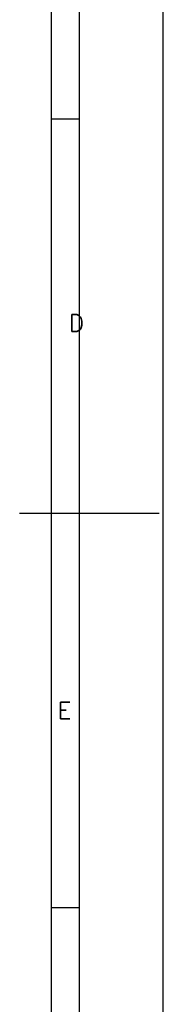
# Model space of a CAD drawing. Extents: x -78 to 847, y 1 to 655.
# Tile 10 of 11: x 818 to 847, y 231 to 425. Entities that reach past the tile are written whole.
import ezdxf

# ---------------------------------------------------------------- set-up
doc = ezdxf.new("R2010")
doc.units = 0
doc.header["$MEASUREMENT"] = 0
doc.layers.get('0').update_dxf_attribs({"linetype": 'CONTINUOUS'})
doc.layers.add('FORMAT', color=3, linetype='CONTINUOUS')
doc.styles.add('ROMANS', font='romans', dxfattribs={"width": 1.5, "height": 1.5})

# ---------------------------------------------------------------- blocks, each defined once
blk = doc.blocks.new('A$C4DC44A80')
at = {"color": 71}
for p, q in [((841, 0), (841, 594)), ((826, 15), (826, 579)), ((821, 20), (821, 574)), ((821, 367.5), (826, 367.5)), ((815.29, 297), (840.24, 297)), ((821, 226.5), (826, 226.5))]:
    blk.add_line(p, q, dxfattribs=at)
at = {"color": 71, "style": 'ROMANS'}
for s, p in [('D', (824.1, 329.49)), ('E', (822.08, 260.2))]:
    blk.add_text(s, height=3, dxfattribs=at).set_placement(p)

msp = doc.modelspace()

# ---------------------------------------------------------------- block references
at = {"layer": 'FORMAT', "xscale": 1.1, "yscale": 1.1, "zscale": 1.1}
msp.add_blockref('A$C4DC44A80', (-78.382, 1.35), dxfattribs=at)

doc.saveas('drawing.dxf')
